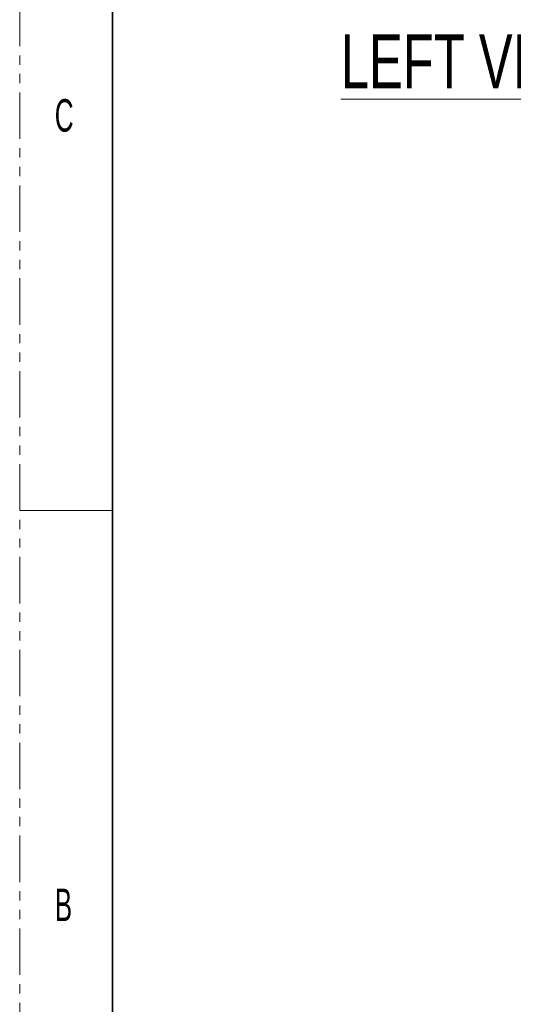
# Model space of a CAD drawing. Header units: millimetres. Extents: x 0 to 1118, y 0 to 864.
# Tile 2 of 256: x 0 to 68, y 148 to 283. Entities that reach past the tile are written whole.
import ezdxf

# ---------------------------------------------------------------- set-up
doc = ezdxf.new("R2010")
doc.units = ezdxf.units.MM
doc.linetypes.add('PHANTOM', pattern=[12.7, 6.35, -1.27, 1.27, -1.27, 1.27, -1.27])
doc.styles.add('SLDTEXTSTYLE0', font='TXT', dxfattribs={"width": 0.7})
doc.styles.add('SLDTEXTSTYLE3', font='TXT', dxfattribs={"width": 0.6})

msp = doc.modelspace()

# ---------------------------------------------------------------- linework, layer by layer
at = {"color": 7, "linetype": 'PHANTOM', "lineweight": 18}
msp.add_line((0, 0), (0, 863.6), dxfattribs=at)
at = {"color": 7, "linetype": 'Continuous', "lineweight": 35}
msp.add_line((12.7, 838.2), (12.7, 25.4), dxfattribs=at)
at = {"color": 7, "linetype": 'Continuous', "lineweight": 18}
msp.add_line((0, 215.9), (12.7, 215.9), dxfattribs=at)

# ---------------------------------------------------------------- texts
at = {"color": 7, "linetype": 'Continuous', "lineweight": 0, "attachment_point": 1}
for s, insert, char_height, style in [('\\LLEFT VIEW', (43.9191, 281.0271), 7.408333, 'SLDTEXTSTYLE0'), ('C', (4.7942, 272.1477), 4.445, 'SLDTEXTSTYLE3'), ('B', (4.7942, 164.1977), 4.445, 'SLDTEXTSTYLE3')]:
    msp.add_mtext(s, dxfattribs=dict(at, insert=insert, char_height=char_height, style=style))

doc.saveas('drawing.dxf')
